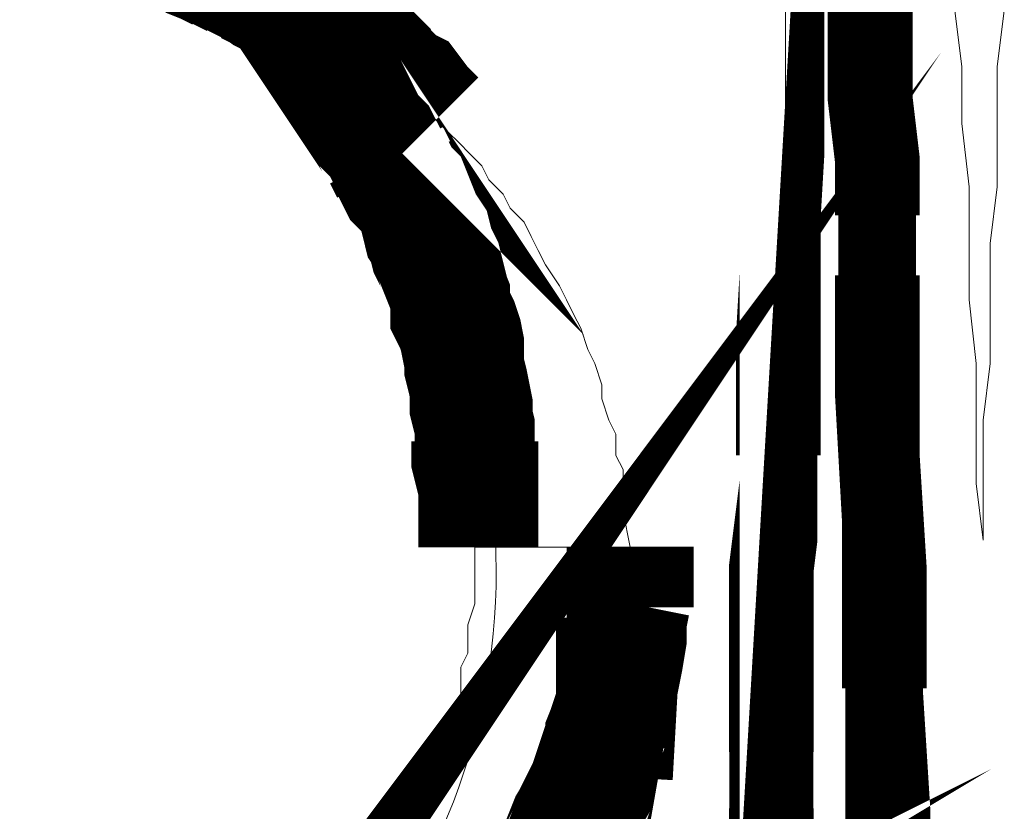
# Model space of a CAD drawing. Header units: millimetres. Extents: x -1413 to 4627, y 0 to 12711.
# Tile 172 of 247: x 3594 to 3653, y 4744 to 4792. Entities that reach past the tile are written whole.
import ezdxf

# ---------------------------------------------------------------- set-up
doc = ezdxf.new("R2010")
doc.units = ezdxf.units.MM
doc.layers.add('PDF_A-TABELKA', color=7, linetype='Continuous')
doc.layers.add('SQ_TAB TEKST', color=8, linetype='Continuous', lineweight=0)

# ---------------------------------------------------------------- blocks, each defined once
blk = doc.blocks.new('tabelka')
at = {"layer": 'PDF_A-TABELKA', "lineweight": 0}
for points, format in [([(25691.16541965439, -27723.79363875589, 5.115070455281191, 5.115070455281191, 0), (25691.16541965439, -27720.38359178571, 5.075571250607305, 5.075571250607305, 0), (25691.16541965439, -27716.97354481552, 5.115070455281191, 5.115070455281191, 0), (25691.16541965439, -27713.13724197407, 5.115070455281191, 5.115070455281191, 0), (25691.16541965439, -27709.72719500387, 5.115070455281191, 5.115070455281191, 0), (25691.16541965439, -27705.8908921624, 5.115070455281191, 5.115070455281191, 0), (25691.59167552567, -27702.48084519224, 4.688814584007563, 4.688814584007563, 0), (25691.59167552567, -27699.07079822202, 5.115070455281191, 5.115070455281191, 0), (25691.59167552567, -27695.23449538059, 5.115070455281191, 5.115070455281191, 0), (25691.59167552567, -27691.82444841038, 5.115070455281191, 5.115070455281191, 0), (25691.59167552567, -27688.20127350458, 4.688814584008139, 4.688814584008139, 0), (25691.80480346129, -27684.57809859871, 5.115070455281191, 5.115070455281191, 0), (25691.80480346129, -27681.16805162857, 0, 0, 0), (25692.01793139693, -27677.54487672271, 0, 0, 0), (25692.01793139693, -27673.92170181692, 0, 0, 0), (25692.01793139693, -27670.5116548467, 0, 0, 0), (25692.01793139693, -27666.67535200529, 0, 0, 0)], "xyseb"), ([(25697.13300185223, -27666.67535200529, 5.115070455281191, 5.115070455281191, 0), (25697.13300185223, -27670.5116548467, 5.115070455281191, 5.115070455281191, 0), (25697.13300185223, -27673.92170181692, 5.115070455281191, 5.115070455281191, 0), (25697.13300185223, -27677.54487672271, 5.115070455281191, 5.115070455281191, 0), (25697.55925772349, -27681.16805162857, 5.115070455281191, 5.115070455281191, 0), (25697.55925772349, -27684.57809859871, 4.688814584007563, 4.688814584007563, 0), (25697.55925772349, -27688.20127350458, 5.115070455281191, 5.115070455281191, 0), (25697.55925772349, -27691.82444841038, 5.115070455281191, 5.115070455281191, 0), (25697.55925772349, -27695.23449538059, 5.115070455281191, 5.115070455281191, 0), (25697.77238565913, -27699.07079822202, 4.688814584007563, 4.688814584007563, 0), (25697.77238565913, -27702.48084519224, 5.115070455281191, 5.115070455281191, 0), (25697.98551359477, -27705.8908921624, 5.115070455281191, 5.115070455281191, 0), (25697.98551359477, -27709.72719500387, 5.115070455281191, 5.115070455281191, 0), (25697.98551359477, -27713.13724197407, 4.688814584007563, 4.688814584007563, 0), (25697.98551359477, -27716.97354481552, 5.115070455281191, 5.115070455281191, 0), (25698.19864153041, -27720.38359178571, 5.115070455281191, 5.115070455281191, 0), (25698.19864153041, -27723.79363875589, 5.115070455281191, 5.115070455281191, 0)], "xyseb"), ([(25655.99931027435, -27668.80663136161, 7.625096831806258, 7.625096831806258, 0), (25657.06494995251, -27669.23288723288, 7.625096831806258, 7.625096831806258, 0), (25657.91746169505, -27669.65914310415, 7.535210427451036, 7.535210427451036, 0), (25658.76997343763, -27670.08539897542, 7.434469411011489, 7.434469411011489, 0), (25659.62248518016, -27670.5116548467, 7.535210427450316, 7.535210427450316, 0), (25660.47499692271, -27670.93791071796, 7.5352104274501, 7.5352104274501, 0), (25661.32750866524, -27671.5772945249, 7.243841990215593, 7.243841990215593, 0), (25662.18002040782, -27672.00355039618, 7.836618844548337, 7.836618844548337, 0), (25663.03253215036, -27672.42980626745, 7.535210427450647, 7.535210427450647, 0), (25663.8850438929, -27672.85606213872, 7.53521042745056, 7.53521042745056, 0), (25664.73755563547, -27673.49544594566, 7.434469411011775, 7.434469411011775, 0), (25665.59006737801, -27674.13482975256, 7.243841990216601, 7.243841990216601, 0), (25666.22945118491, -27674.77421355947, 7.4344694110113, 7.4344694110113, 0), (25667.08196292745, -27675.20046943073, 7.625096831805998, 7.625096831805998, 0), (25667.93447466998, -27676.05298117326, 7.548460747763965, 7.548460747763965, 0), (25668.57385847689, -27676.69236498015, 7.434469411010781, 7.434469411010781, 0), (25669.42637021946, -27677.11862085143, 7.246349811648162, 7.246349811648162, 0), (25670.06575402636, -27677.97113259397, 7.246349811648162, 7.246349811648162, 0), (25670.9182657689, -27678.82364433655, 0, 0, 0), (25671.55764957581, -27679.46302814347, 0, 0, 0), (25672.1970333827, -27680.31553988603, 0, 0, 0), (25672.83641718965, -27680.95492369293, 0, 0, 0), (25673.68892893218, -27681.80743543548, 0, 0, 0), (25674.11518480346, -27682.65994717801, 0, 0, 0), (25674.96769654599, -27683.2993309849, 0, 0, 0), (25675.3939524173, -27684.15184272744, 0, 0, 0), (25676.0333362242, -27685.00435447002, 0, 0, 0), (25676.67272003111, -27685.85686621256, 0, 0, 0), (25677.312103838, -27686.92250589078, 0, 0, 0), (25677.73835970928, -27687.77501763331, 0, 0, 0), (25678.16461558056, -27688.84065731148, 0, 0, 0), (25678.80399938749, -27689.69316905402, 0, 0, 0), (25679.23025525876, -27690.54568079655, 0, 0, 0), (25679.65651113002, -27691.61132047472, 0, 0, 0), (25680.08276700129, -27692.67696015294, 0, 0, 0), (25680.29589493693, -27693.52947189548, 0, 0, 0), (25680.7221508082, -27694.59511157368, 0, 0, 0), (25681.14840667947, -27695.87387918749, 0, 0, 0), (25681.57466255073, -27696.72639093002, 0, 0, 0), (25681.57466255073, -27697.79203060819, 0, 0, 0), (25682.000918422, -27698.85767028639, 0, 0, 0), (25682.000918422, -27700.13643790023, 0, 0, 0), (25682.21404635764, -27701.20207757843, 0, 0, 0), (25682.42717429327, -27702.48084519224, 0, 0, 0), (25678.80399938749, -27703.75961280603, 0, 0, 0)], "xyseb"), ([(25673.47580099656, -27704.61212454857, 7.246349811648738, 7.246349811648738, 0), (25673.47580099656, -27703.75961280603, 7.246349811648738, 7.246349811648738, 0), (25673.47580099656, -27702.9071010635, 7.246349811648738, 7.246349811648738, 0), (25673.47580099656, -27701.84146138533, 7.246349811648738, 7.246349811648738, 0), (25673.47580099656, -27700.9889496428, 7.246349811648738, 7.246349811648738, 0), (25673.47580099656, -27700.13643790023, 7.672605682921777, 7.672605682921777, 0), (25673.26267306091, -27699.28392615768, 7.672605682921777, 7.672605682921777, 0), (25673.26267306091, -27698.21828647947, 7.246349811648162, 7.246349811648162, 0), (25673.26267306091, -27697.36577473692, 7.246349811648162, 7.246349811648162, 0), (25673.04954512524, -27696.51326299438, 7.434469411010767, 7.434469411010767, 0), (25673.04954512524, -27695.66075125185, 7.246349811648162, 7.246349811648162, 0), (25672.83641718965, -27694.59511157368, 7.243841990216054, 7.243841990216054, 0), (25672.62328925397, -27693.74259983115, 7.233802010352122, 7.233802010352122, 0), (25672.62328925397, -27692.89008808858, 7.43446941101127, 7.43446941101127, 0), (25672.41016131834, -27691.82444841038, 7.434469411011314, 7.434469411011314, 0), (25672.1970333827, -27691.18506460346, 7.434469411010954, 7.434469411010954, 0), (25671.77077751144, -27690.33255286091, 7.233802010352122, 7.233802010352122, 0), (25671.77077751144, -27689.48004111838, 7.243841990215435, 7.243841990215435, 0), (25671.34452164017, -27688.41440144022, 7.535210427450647, 7.535210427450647, 0), (25671.13139370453, -27687.56188969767, 7.535210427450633, 7.535210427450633, 0), (25670.70513783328, -27686.70937795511, 7.53521042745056, 7.53521042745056, 0), (25670.49200989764, -27685.85686621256, 7.535210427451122, 7.535210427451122, 0), (25670.06575402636, -27685.21748240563, 7.243841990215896, 7.243841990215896, 0), (25669.85262609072, -27684.36497066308, 7.233802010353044, 7.233802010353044, 0), (25669.42637021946, -27683.2993309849, 7.434469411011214, 7.434469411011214, 0), (25668.78698641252, -27682.65994717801, 7.434469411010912, 7.434469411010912, 0), (25668.36073054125, -27681.80743543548, 7.625096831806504, 7.625096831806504, 0), (25667.93447466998, -27680.95492369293, 7.246349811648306, 7.246349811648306, 0), (25667.50821879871, -27680.1024119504, 7.243841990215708, 7.243841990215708, 0), (25666.86883499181, -27679.46302814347, 7.246349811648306, 7.246349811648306, 0), (25666.44257912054, -27678.61051640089, 7.672605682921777, 7.672605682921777, 0), (25666.01632324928, -27677.97113259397, 0, 0, 0), (25665.1638115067, -27677.11862085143, 0, 0, 0), (25664.73755563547, -27676.47923704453, 0, 0, 0), (25664.09817182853, -27675.626725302, 0, 0, 0), (25663.24566008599, -27674.98734149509, 0, 0, 0), (25662.81940421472, -27674.34795768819, 0, 0, 0), (25662.18002040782, -27673.7085738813, 0, 0, 0), (25661.32750866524, -27672.85606213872, 0, 0, 0), (25660.68812485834, -27672.42980626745, 0, 0, 0), (25659.8356131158, -27671.79042246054, 0, 0, 0), (25659.19622930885, -27671.15103865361, 0, 0, 0), (25658.34371756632, -27670.5116548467, 0, 0, 0), (25657.49120582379, -27670.08539897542, 0, 0, 0), (25656.85182201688, -27669.44601516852, 0, 0, 0), (25655.99931027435, -27669.01975929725, 0, 0, 0), (25655.14679853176, -27668.59350342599, 0, 0, 0)], "xyseb"), ([(25657.49120582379, -27672.21667833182), (25658.34371756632, -27673.06919007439), (25659.19622930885, -27673.49544594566), (25660.04874105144, -27673.92170181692), (25660.90125279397, -27674.77421355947), (25661.75376453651, -27675.626725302), (25662.18002040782, -27676.05298117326), (25663.03253215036, -27676.90549291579), (25663.88504389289, -27677.75800465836), (25664.31129976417, -27678.18426052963), (25665.1638115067, -27679.03677227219), (25665.59006737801, -27679.88928401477), (25666.44257912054, -27680.74179575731), (25666.86883499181, -27681.59430749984), (25667.29509086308, -27682.44681924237), (25668.14760260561, -27683.2993309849), (25668.57385847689, -27684.15184272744), (25669.00011434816, -27685.00435447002), (25669.42637021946, -27685.85686621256), (25669.85262609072, -27686.70937795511), (25670.70513783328, -27687.56188969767), (25671.13139370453, -27688.41440144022), (25671.55764957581, -27689.69316905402), (25671.55764957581, -27690.54568079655), (25671.98390544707, -27691.39819253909), (25672.41016131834, -27692.67696015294), (25672.83641718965, -27693.52947189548), (25672.83641718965, -27694.38198363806), (25673.26267306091, -27695.66075125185), (25673.68892893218, -27696.51326299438), (25673.68892893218, -27697.79203060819), (25674.11518480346, -27698.64454235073), (25674.11518480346, -27699.49705409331), (25674.11518480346, -27700.77582170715), (25674.11518480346, -27702.05458932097), (25674.54144067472, -27702.9071010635), (25674.54144067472, -27704.1858686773), (25674.54144067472, -27705.03838041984, -0.4172873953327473), (25636.6046681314, -27744.68017644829, -0.4142135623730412)], "xyb"), ([(25662.39314834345, -27733.1712679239, 7.672605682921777, 7.672605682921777, 0), (25663.03253215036, -27732.31875618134, 0, 0, 0), (25663.45878802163, -27731.67937237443, 0, 0, 0)], "xyseb"), ([(25609.7505482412, -27731.4662444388, 7.672605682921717, 7.672605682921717, 0), (25610.17680411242, -27732.10562824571, 0, 0, 0), (25610.81618791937, -27732.95813998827, 0, 0, 0)], "xyseb"), ([(25684.34532571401, -27718.46544036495, 7.683254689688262, 7.683254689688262, 0), (25680.7221508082, -27717.82605655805, 7.625096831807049, 7.625096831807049, 0), (25680.29589493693, -27719.10482417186, 7.625096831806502, 7.625096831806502, 0), (25679.86963906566, -27719.95733591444, 7.434469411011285, 7.434469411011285, 0), (25679.23025525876, -27721.02297559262, 7.535210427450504, 7.535210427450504, 0), (25678.80399938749, -27722.08861527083, 7.233802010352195, 7.233802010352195, 0), (25678.37774351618, -27722.94112701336, 7.05321456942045, 7.05321456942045, 0), (25677.95148764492, -27724.00676669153, 7.535210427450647, 7.535210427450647, 0), (25677.312103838, -27724.85927843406, 7.535210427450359, 7.535210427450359, 0)], "xyseb"), ([(25663.24566008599, -27738.49946631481, 7.246349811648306, 7.246349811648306, 0), (25662.18002040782, -27739.13885012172, 0, 0, 0), (25661.32750866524, -27739.56510599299, 0, 0, 0)], "xyseb")]:
    blk.add_lwpolyline(points, format=format, dxfattribs=at)
for points in [[(25697.13300185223, -27670.5116548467), (25697.13300185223, -27673.92170181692), (25697.13300185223, -27677.33174878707), (25697.55925772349, -27681.16805162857), (25697.55925772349, -27684.57809859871), (25697.55925772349, -27687.98814556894), (25697.55925772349, -27691.82444841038), (25697.55925772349, -27695.23449538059), (25697.98551359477, -27699.07079822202), (25697.98551359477, -27702.48084519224), (25697.98551359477, -27705.8908921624), (25697.98551359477, -27709.72719500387), (25697.98551359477, -27713.13724197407), (25697.98551359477, -27716.97354481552), (25698.41176946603, -27720.38359178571), (25698.41176946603, -27723.79363875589)], [(25691.16541965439, -27723.79363875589), (25691.16541965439, -27720.38359178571), (25691.16541965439, -27716.97354481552), (25691.16541965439, -27713.13724197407), (25691.16541965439, -27709.72719500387), (25691.16541965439, -27705.8908921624), (25691.59167552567, -27702.48084519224), (25691.59167552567, -27699.07079822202), (25691.59167552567, -27695.23449538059), (25691.59167552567, -27691.82444841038), (25691.59167552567, -27687.98814556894), (25692.01793139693, -27684.57809859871), (25692.01793139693, -27681.16805162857), (25692.01793139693, -27677.33174878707), (25692.01793139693, -27673.92170181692), (25692.01793139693, -27670.5116548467)], [(25705.23186340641, -27672.21667833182), (25704.80560753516, -27675.626725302), (25704.80560753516, -27679.03677227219), (25704.80560753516, -27682.87307511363), (25704.37935166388, -27686.28312208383), (25704.37935166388, -27689.69316905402), (25704.37935166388, -27693.52947189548), (25703.95309579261, -27696.93951886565), (25703.95309579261, -27700.77582170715), (25703.95309579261, -27704.1858686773), (25703.52683992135, -27700.77582170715), (25703.52683992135, -27696.93951886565), (25703.52683992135, -27693.52947189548), (25703.10058405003, -27689.69316905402), (25703.10058405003, -27686.28312208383), (25703.10058405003, -27682.87307511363), (25702.67432817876, -27679.03677227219), (25702.67432817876, -27675.626725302), (25702.24807230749, -27672.21667833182)], [(25705.23186340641, -27672.21667833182), (25704.80560753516, -27675.626725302), (25704.80560753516, -27679.03677227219), (25704.80560753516, -27682.87307511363), (25704.37935166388, -27686.28312208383), (25704.37935166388, -27689.69316905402), (25704.37935166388, -27693.52947189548), (25703.95309579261, -27696.93951886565), (25703.95309579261, -27700.77582170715), (25703.95309579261, -27704.1858686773), (25703.52683992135, -27700.77582170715), (25703.52683992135, -27696.93951886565), (25703.52683992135, -27693.52947189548), (25703.10058405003, -27689.69316905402), (25703.10058405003, -27686.28312208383), (25703.10058405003, -27682.87307511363), (25702.67432817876, -27679.03677227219), (25702.67432817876, -27675.626725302), (25702.24807230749, -27672.21667833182)], [(25663.03253215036, -27672.64293420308), (25663.88504389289, -27673.06919007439), (25664.73755563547, -27673.49544594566), (25665.59006737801, -27673.92170181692), (25666.44257912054, -27674.77421355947), (25667.29509086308, -27675.20046943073), (25667.72134673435, -27676.05298117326), (25668.57385847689, -27676.47923704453), (25669.42637021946, -27677.33174878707), (25670.27888196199, -27678.18426052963), (25670.70513783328, -27678.61051640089), (25671.55764957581, -27679.46302814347), (25672.41016131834, -27680.31553988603), (25672.83641718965, -27680.74179575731), (25673.68892893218, -27681.59430749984), (25674.11518480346, -27682.44681924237), (25674.96769654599, -27683.2993309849), (25675.3939524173, -27684.15184272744), (25676.24646415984, -27685.00435447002), (25676.67272003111, -27685.85686621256), (25677.09897590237, -27686.70937795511), (25677.52523177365, -27687.56188969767), (25678.37774351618, -27688.84065731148), (25678.80399938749, -27689.69316905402), (25679.23025525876, -27690.54568079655), (25679.65651113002, -27691.39819253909), (25680.08276700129, -27692.67696015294), (25680.50902287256, -27693.52947189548), (25680.93527874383, -27694.80823950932), (25680.93527874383, -27695.66075125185), (25681.3615346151, -27696.93951886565), (25681.78779048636, -27697.79203060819), (25681.78779048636, -27699.07079822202), (25682.21404635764, -27699.92330996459), (25682.21404635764, -27701.20207757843), (25682.21404635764, -27702.48084519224), (25682.64030222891, -27704.61212454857), (25682.21404635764, -27704.61212454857), (25682.64030222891, -27704.61212454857), (25677.95148764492, -27704.61212454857), (25673.26267306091, -27704.61212454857), (25673.26267306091, -27703.75961280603), (25673.68892893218, -27702.9071010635), (25673.68892893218, -27702.05458932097), (25673.26267306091, -27700.77582170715), (25673.26267306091, -27699.92330996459), (25673.26267306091, -27699.07079822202), (25673.26267306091, -27698.21828647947), (25673.26267306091, -27697.36577473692), (25673.26267306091, -27696.51326299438), (25672.83641718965, -27695.66075125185), (25672.83641718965, -27694.80823950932), (25672.83641718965, -27693.95572776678), (25672.41016131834, -27692.67696015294), (25672.41016131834, -27691.82444841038), (25671.98390544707, -27690.97193666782), (25671.98390544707, -27690.11942492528), (25671.55764957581, -27689.26691318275), (25671.55764957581, -27688.41440144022), (25671.13139370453, -27687.56188969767), (25670.70513783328, -27686.70937795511), (25670.27888196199, -27685.85686621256), (25670.27888196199, -27685.00435447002), (25669.85262609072, -27684.15184272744), (25669.42637021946, -27683.2993309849), (25669.00011434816, -27682.44681924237), (25668.57385847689, -27681.59430749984), (25668.14760260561, -27681.16805162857), (25667.29509086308, -27680.31553988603), (25666.86883499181, -27679.46302814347), (25666.44257912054, -27678.61051640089), (25666.01632324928, -27677.75800465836), (25665.1638115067, -27677.33174878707), (25664.73755563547, -27676.47923704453), (25663.88504389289, -27675.626725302), (25663.45878802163, -27675.20046943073), (25662.60627627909, -27674.34795768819), (25662.18002040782, -27673.49544594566), (25661.32750866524, -27673.06919007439), (25660.47499692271, -27672.21667833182)], [(25669.85262609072, -27720.80984765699), (25670.27888196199, -27719.95733591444), (25670.27888196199, -27719.53108004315), (25670.70513783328, -27718.67856830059), (25671.13139370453, -27717.82605655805), (25671.13139370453, -27716.97354481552), (25671.55764957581, -27716.12103307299), (25671.98390544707, -27715.26852133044), (25671.98390544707, -27714.41600958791), (25672.41016131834, -27713.56349784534), (25672.41016131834, -27712.71098610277), (25672.41016131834, -27711.85847436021), (25672.83641718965, -27711.00596261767), (25672.83641718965, -27710.15345087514), (25672.83641718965, -27709.3009391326), (25673.26267306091, -27708.02217151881), (25673.26267306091, -27707.16965977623), (25673.26267306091, -27706.31714803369), (25673.26267306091, -27705.46463629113), (25673.26267306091, -27704.61212454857), (25677.95148764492, -27704.61212454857), (25682.64030222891, -27704.61212454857), (25682.64030222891, -27705.8908921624), (25682.64030222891, -27706.74340390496), (25682.64030222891, -27708.02217151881), (25682.64030222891, -27709.3009391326), (25682.21404635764, -27710.15345087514), (25682.21404635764, -27711.43221848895), (25682.21404635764, -27712.71098610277), (25681.78779048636, -27713.56349784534), (25681.78779048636, -27714.84226545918), (25681.3615346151, -27715.69477720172), (25680.93527874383, -27716.97354481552), (25680.50902287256, -27717.82605655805), (25680.08276700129, -27719.10482417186), (25679.65651113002, -27719.95733591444), (25679.23025525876, -27720.80984765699)], [(25678.80399938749, -27704.61212454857), (25686.47660507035, -27704.61212454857), (25678.80399938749, -27704.61212454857)]]:
    blk.add_lwpolyline(points, dxfattribs=at)
for points, const_width in [([(25682.64030222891, -27704.61212454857), (25682.64030222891, -27705.8908921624), (25682.64030222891, -27706.95653184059), (25682.64030222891, -27708.23529945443)], 7.672605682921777), ([(25682.64030222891, -27708.02217151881), (25682.42717429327, -27709.08781119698), (25682.42717429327, -27710.15345087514), (25682.21404635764, -27711.43221848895), (25682.000918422, -27712.49785816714), (25678.16461558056, -27712.49785816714)], 7.246349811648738), ([(25685.41096539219, -27715.05539339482), (25681.57466255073, -27714.84226545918), (25681.14840667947, -27715.90790513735), (25681.14840667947, -27716.76041687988)], 7.246349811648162), ([(25685.41096539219, -27734.02377966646), (25685.83722126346, -27731.4662444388), (25684.34532571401, -27730.61373269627), (25682.85343016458, -27729.97434888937), (25681.3615346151, -27729.12183714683), (25679.86963906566, -27728.48245333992), (25678.59087145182, -27727.62994159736), (25677.09897590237, -27726.77742985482), (25675.60708035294, -27726.13804604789), (25674.11518480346, -27725.28553430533), (25672.62328925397, -27724.64615049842), (25671.13139370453, -27723.79363875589), (25671.55764957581, -27721.23610352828)], 4.728884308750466)]:
    blk.add_lwpolyline(points, dxfattribs=dict(at, const_width=const_width))
at = {"layer": 'PDF_A-TABELKA', "lineweight": 25}
blk.add_lwpolyline([(25674.54144067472, -27705.03838041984), (25674.54144067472, -27705.03838041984)], dxfattribs=at)

msp = doc.modelspace()

# ---------------------------------------------------------------- block references
at = {"layer": 'SQ_TAB TEKST', "lineweight": 35}
msp.add_blockref('tabelka', (-22051.74440705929, 32464.9063958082), dxfattribs=at)

doc.saveas('drawing.dxf')
